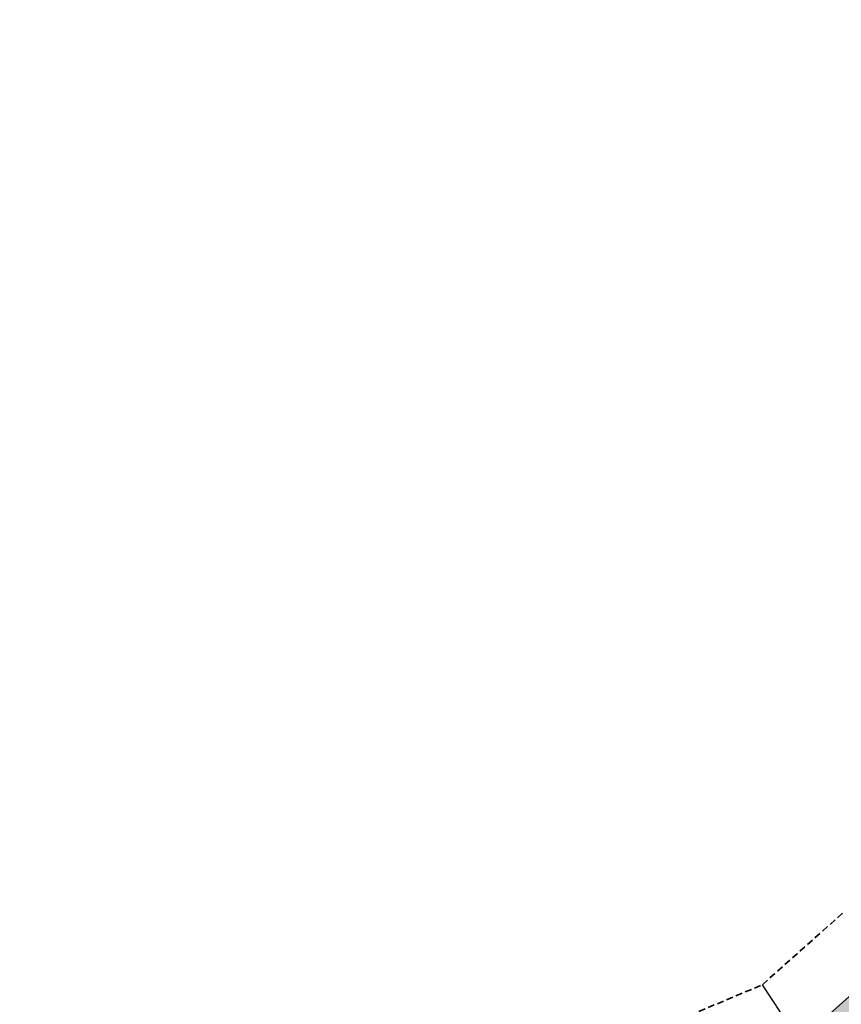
# Model space of a CAD drawing. Header units: metres. Extents: x 202053 to 211294, y 396303 to 397866.
# Tile 33 of 256: x 202242 to 202272, y 397689 to 397726. Entities that reach past the tile are written whole.
import ezdxf

# ---------------------------------------------------------------- set-up
doc = ezdxf.new("R2010")
doc.units = ezdxf.units.M
doc.linetypes.add('DASHED2', pattern=[0.375, 0.25, -0.125])
for name, color, linetype, lineweight in [('N-WA-GR-GRAS-V', 61, 'Continuous', 18), ('N-WA-GW-DIJK_TEEN_BUITEN-G', 90, 'Continuous', 35), ('N-WA-KG-ONDERHOUDGRENS_WATERSCHAP-G', 170, 'DASHED2', 35), ('T-WA-OG-KADASTRAAL_TIJDELIJKE_INGEBRUIKNAME-G', 7, 'Continuous', 25)]:
    doc.layers.add(name, color=color, linetype=linetype, lineweight=lineweight)

msp = doc.modelspace()

# ---------------------------------------------------------------- hatches: boundary and pattern name
at = {"layer": 'N-WA-GR-GRAS-V'}
msp.add_hatch(color=256, dxfattribs=at).paths.add_polyline_path([(202241.5605, 397670.9292), (202242.9042, 397671.6153), (202246.7095, 397673.1152), (202250.22, 397675.0592), (202253.4104, 397677.4857), (202256.7335, 397679.7123), (202260.1846, 397681.7458), (202263.5443, 397683.9172), (202266.8664, 397686.1451), (202270.6172, 397687.727), (202273.6338, 397690.4155), (202277.076, 397692.4625), (202280.5074, 397694.5257), (202283.8858, 397696.6689), (202287.1992, 397698.91), (202290.5465, 397701.1001), (202293.8474, 397703.3601), (202297.208, 397705.5301), (202300.583, 397707.6784), (202303.9673, 397709.7637), (202307.2972, 397711.9151), (202310.6549, 397714.0312), (202313.9927, 397716.182), (202317.3142, 397718.362), (202320.6409, 397720.5421), (202323.93, 397722.7797), (202327.2336, 397725.0061), (202328.211, 397725.7573), (202328.2451, 397725.714), (202327.2755, 397724.9527), (202324.1313, 397722.5171), (202320.9625, 397720.1136), (202317.7696, 397717.7423), (202314.5527, 397715.4035), (202311.3124, 397713.0974), (202308.0488, 397710.8242), (202304.7624, 397708.5843), (202301.4491, 397706.373), (202298.1161, 397704.1615), (202294.7831, 397701.9499), (202291.45, 397699.7384), (202288.117, 397697.5268), (202284.784, 397695.3153), (202281.451, 397693.1037), (202278.1179, 397690.8922), (202274.7849, 397688.6806), (202271.4519, 397686.4691), (202268.1189, 397684.2575), (202264.7858, 397682.046), (202261.4528, 397679.8345), (202258.1198, 397677.6229), (202254.7868, 397675.4114), (202251.4537, 397673.1998), (202248.1207, 397670.9883), (202244.7877, 397668.7767), (202243.5386, 397667.9479), (202241.5605, 397670.9292)], flags=0)

# ---------------------------------------------------------------- linework, layer by layer
at = {"layer": 'N-WA-GW-DIJK_TEEN_BUITEN-G'}
msp.add_line((202270.6172, 397687.727, 15.4968), (202273.6338, 397690.4155, 15.306), dxfattribs=at)
at = {"layer": 'N-WA-KG-ONDERHOUDGRENS_WATERSCHAP-G'}
for p, q in [((202269.235, 397689.8101, 15.4968), (202272.2516, 397692.4986, 15.306)), ((202265.4842, 397688.2282, 15.2449), (202269.235, 397689.8101, 15.4968))]:
    msp.add_line(p, q, dxfattribs=at)
at = {"layer": 'T-WA-OG-KADASTRAAL_TIJDELIJKE_INGEBRUIKNAME-G'}
msp.add_line((202270.6172, 397687.727, 15.4968), (202269.235, 397689.8101, 15.4968), dxfattribs=at)

doc.saveas('drawing.dxf')
